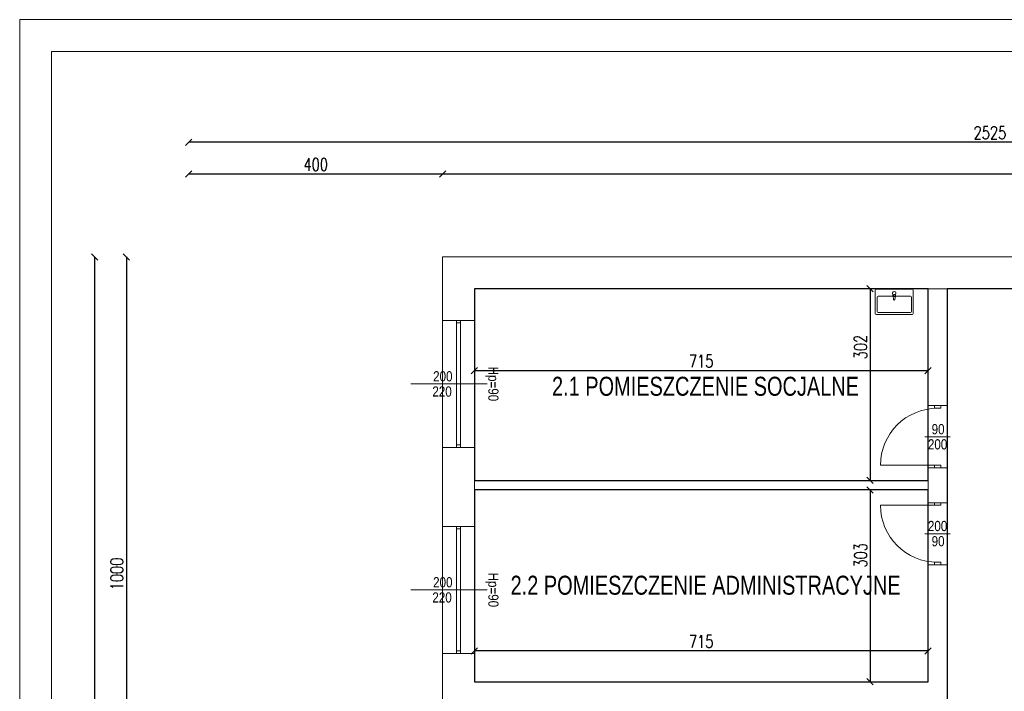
# Model space of a CAD drawing. Header units: metres. Extents: x 8472212 to 8494180, y 5728195 to 5779639.
# Tile 26 of 106: x 8475608 to 8477160, y 5735772 to 5736831. Entities that reach past the tile are written whole.
import ezdxf
from ezdxf.enums import TextEntityAlignment as Align

# ---------------------------------------------------------------- set-up
doc = ezdxf.new("R2010")
doc.units = ezdxf.units.M
doc.header["$MEASUREMENT"] = 0
doc.layers.get('0').update_dxf_attribs({"color": 250, "linetype": 'CONTINUOUS'})
doc.layers.get('Defpoints').update_dxf_attribs({"linetype": 'CONTINUOUS'})
doc.layers.add('!!powierzchnie', color=31, linetype='CONTINUOUS', plot=False)
for name, color, linetype, lineweight in [('!działowe', 253, 'CONTINUOUS', 13), ('!opisy', 255, 'CONTINUOUS', 9), ('!parapety', 21, 'CONTINUOUS', 9), ('!stolarka zew', 4, 'CONTINUOUS', 9), ('!ściany konstrukcyjne', 7, 'CONTINUOUS', 18), ('000 RZUTY STOLARKA DRZWIOWA WEW', 151, 'CONTINUOUS', 9), ('0A_MJ_tabelka', 252, 'CONTINUOUS', 5), ('0A_NIEwidoczne', 222, 'CONTINUOUS', 0), ('A_WYPOSAZENIE_Nr_pióra__21', 7, 'CONTINUOUS', 0), ('opisy', 2, 'CONTINUOUS', 5), ('opisy ramki linie', 101, 'CONTINUOUS', 5)]:
    doc.layers.add(name, color=color, linetype=linetype, lineweight=lineweight)
doc.layers.add('!montaz', color=253, linetype='CONTINUOUS', lineweight=9, transparency=0.5)
doc.styles.add('opis mały', font='ARIALN.TTF', dxfattribs={"height": 16})
doc.styles.get("Standard").update_dxf_attribs({"font": 'Simplex.SHX', "width": 0.75})
doc.dimstyles.new('ISO-25', dxfattribs={"dimtxt": 20, "dimasz": 10, "dimexe": 1.25, "dimexo": 0.625, "dimgap": 5, "dimtad": 1, "dimdec": 0, "dimtxsty": 'Standard', "dimblk": 'OBLIQUE', "dimcen": 2.5, "dimse1": 1, "dimse2": 1, "dimadec": 0, "dimazin": 0, "dimtfac": 1, "dimtdec": 0, "dimtmove": 0, "dimatfit": 3, "dimfxl": 1, "dimarcsym": 0})

# ---------------------------------------------------------------- blocks, each defined once
blk = doc.blocks.new('_Oblique')
at = {"color": 0, "linetype": 'ByBlock', "lineweight": -2}
blk.add_line((-0.5, -0.5), (0.5, 0.5), dxfattribs=at)
blk = doc.blocks.new('*D513')
at = {"layer": '!opisy', "color": 0, "linetype": 'Continuous', "lineweight": -2, "transparency": 16777216}
blk.add_line((8477278.3, 5736406.8), (8477278.3, 5735406.8), dxfattribs=at)
at = {"layer": 'Defpoints', "color": 0, "linetype": 'Continuous', "transparency": 16777216}
for p in [(8477369.5, 5736406.8), (8477069.5, 5735406.8), (8477278.3, 5735406.8)]:
    blk.add_point(p, dxfattribs=at)
at = {"layer": '!opisy', "color": 0, "linetype": 'Continuous', "lineweight": -2, "transparency": 16777216, "xscale": 10, "yscale": 10, "zscale": 10}
for p, rotation in [((8477278.3, 5736406.8), 90), ((8477278.3, 5735406.8), 270)]:
    blk.add_blockref('_Oblique', p, dxfattribs=dict(at, rotation=rotation))
at = {"layer": '!opisy', "color": 0, "linetype": 'Continuous', "transparency": 16777216, "insert": (8477263.3, 5735906.8), "char_height": 20, "attachment_point": 5, "rotation": 90}
blk.add_mtext('1000', dxfattribs=at)
blk = doc.blocks.new('*D514')
at = {"layer": '!opisy', "color": 0, "linetype": 'Continuous', "lineweight": -2, "transparency": 16777216}
blk.add_line((8476324.5, 5736277.6), (8477039.5, 5736277.6), dxfattribs=at)
at = {"layer": 'Defpoints', "color": 0, "linetype": 'Continuous', "transparency": 16777216}
for p in [(8476324.5, 5736406.8), (8477039.5, 5736406.8), (8477039.5, 5736277.6)]:
    blk.add_point(p, dxfattribs=at)
at = {"layer": '!opisy', "color": 0, "linetype": 'Continuous', "lineweight": -2, "transparency": 16777216, "xscale": 10, "yscale": 10, "zscale": 10, "rotation": 180}
blk.add_blockref('_Oblique', (8476324.5, 5736277.6), dxfattribs=at)
at = {"layer": '!opisy', "color": 0, "linetype": 'Continuous', "lineweight": -2, "transparency": 16777216, "xscale": 10, "yscale": 10, "zscale": 10}
blk.add_blockref('_Oblique', (8477039.5, 5736277.6), dxfattribs=at)
at = {"layer": '!opisy', "color": 0, "linetype": 'Continuous', "transparency": 16777216, "insert": (8476682, 5736292.6), "char_height": 20, "attachment_point": 5}
blk.add_mtext('715', dxfattribs=at)
blk = doc.blocks.new('*D515')
at = {"layer": '!opisy', "color": 0, "linetype": 'Continuous', "lineweight": -2, "transparency": 16777216}
blk.add_line((8476948.2, 5736406.8), (8476948.2, 5736104.3), dxfattribs=at)
at = {"layer": 'Defpoints', "color": 0, "linetype": 'Continuous', "transparency": 16777216}
for p in [(8477018, 5736406.8), (8476948.2, 5736104.3), (8477018, 5736104.3)]:
    blk.add_point(p, dxfattribs=at)
at = {"layer": '!opisy', "color": 0, "linetype": 'Continuous', "lineweight": -2, "transparency": 16777216, "xscale": 10, "yscale": 10, "zscale": 10}
for p, rotation in [((8476948.2, 5736406.8), 90), ((8476948.2, 5736104.3), 270)]:
    blk.add_blockref('_Oblique', p, dxfattribs=dict(at, rotation=rotation))
at = {"layer": '!opisy', "color": 0, "linetype": 'Continuous', "transparency": 16777216, "insert": (8476933.2, 5736314.7), "char_height": 20, "attachment_point": 5, "rotation": 90}
blk.add_mtext('302', dxfattribs=at)
blk = doc.blocks.new('*D534')
at = {"layer": '!opisy', "color": 0, "linetype": 'Continuous', "lineweight": -2, "transparency": 16777216}
blk.add_line((8476274.5, 5736587.7), (8478399.5, 5736587.7), dxfattribs=at)
at = {"layer": 'Defpoints', "color": 0, "linetype": 'Continuous', "transparency": 16777216}
for p in [(8478399.5, 5736587.7), (8476274.5, 5736298.2), (8478399.5, 5736298.2)]:
    blk.add_point(p, dxfattribs=at)
at = {"layer": '!opisy', "color": 0, "linetype": 'Continuous', "lineweight": -2, "transparency": 16777216, "xscale": 10, "yscale": 10, "zscale": 10, "rotation": 180}
blk.add_blockref('_Oblique', (8476274.5, 5736587.7), dxfattribs=at)
at = {"layer": '!opisy', "color": 0, "linetype": 'Continuous', "lineweight": -2, "transparency": 16777216, "xscale": 10, "yscale": 10, "zscale": 10}
blk.add_blockref('_Oblique', (8478399.5, 5736587.7), dxfattribs=at)
at = {"layer": '!opisy', "color": 0, "linetype": 'Continuous', "transparency": 16777216, "insert": (8477337, 5736602.7), "char_height": 20, "attachment_point": 5}
blk.add_mtext('2125', dxfattribs=at)
blk = doc.blocks.new('*D535')
at = {"layer": '!opisy', "color": 0, "linetype": 'Continuous', "lineweight": -2, "transparency": 16777216}
blk.add_line((8475874.5, 5736587.7), (8476274.5, 5736587.7), dxfattribs=at)
at = {"layer": 'Defpoints', "color": 0, "linetype": 'Continuous', "transparency": 16777216}
for p in [(8476274.5, 5736587.7), (8475874.5, 5735298.2), (8476274.5, 5735298.2)]:
    blk.add_point(p, dxfattribs=at)
at = {"layer": '!opisy', "color": 0, "linetype": 'Continuous', "lineweight": -2, "transparency": 16777216, "xscale": 10, "yscale": 10, "zscale": 10, "rotation": 180}
blk.add_blockref('_Oblique', (8475874.5, 5736587.7), dxfattribs=at)
at = {"layer": '!opisy', "color": 0, "linetype": 'Continuous', "lineweight": -2, "transparency": 16777216, "xscale": 10, "yscale": 10, "zscale": 10}
blk.add_blockref('_Oblique', (8476274.5, 5736587.7), dxfattribs=at)
at = {"layer": '!opisy', "color": 0, "linetype": 'Continuous', "transparency": 16777216, "insert": (8476074.5, 5736602.7), "char_height": 20, "attachment_point": 5}
blk.add_mtext('400', dxfattribs=at)
blk = doc.blocks.new('*D536')
at = {"layer": '!opisy', "color": 0, "linetype": 'Continuous', "lineweight": -2, "transparency": 16777216}
blk.add_line((8478399.5, 5736637.7), (8475874.5, 5736637.7), dxfattribs=at)
at = {"layer": 'Defpoints', "color": 0, "linetype": 'Continuous', "transparency": 16777216}
for p in [(8475874.5, 5736637.7), (8478399.5, 5736348.2), (8475874.5, 5735348.2)]:
    blk.add_point(p, dxfattribs=at)
at = {"layer": '!opisy', "color": 0, "linetype": 'Continuous', "lineweight": -2, "transparency": 16777216, "xscale": 10, "yscale": 10, "zscale": 10, "rotation": 180}
blk.add_blockref('_Oblique', (8475874.5, 5736637.7), dxfattribs=at)
at = {"layer": '!opisy', "color": 0, "linetype": 'Continuous', "lineweight": -2, "transparency": 16777216, "xscale": 10, "yscale": 10, "zscale": 10}
blk.add_blockref('_Oblique', (8478399.5, 5736637.7), dxfattribs=at)
at = {"layer": '!opisy', "color": 0, "linetype": 'Continuous', "transparency": 16777216, "insert": (8477137, 5736652.7), "char_height": 20, "attachment_point": 5}
blk.add_mtext('2525', dxfattribs=at)
blk = doc.blocks.new('*U454')
at = {"layer": '!parapety'}
for p, q in [((7761.2, -4380.1), (7961.5, -4380.1)), ((7761.2, -4430.1), (7961.5, -4430.1))]:
    blk.add_line(p, q, dxfattribs=at)
at = {"layer": '!stolarka zew'}
for p, q in [((7961.5, -4402.1), (7761.2, -4402.1)), ((7765.2, -4402.1), (7765.2, -4408.1)), ((7957.5, -4402.1), (7957.5, -4408.1)), ((7961.5, -4408.1), (7761.2, -4408.1))]:
    blk.add_line(p, q, dxfattribs=at)
at = {"layer": '!ściany konstrukcyjne'}
for p, q in [((7761.2, -4430.1), (7761.2, -4380.1)), ((7961.5, -4430.1), (7961.5, -4380.1))]:
    blk.add_line(p, q, dxfattribs=at)
at = {"layer": 'opisy ramki linie'}
for p, q in [((7861.3, -4330.1), (7861.3, -4380.1)), ((7861.3, -4380.1), (7861.3, -4450.1))]:
    blk.add_line(p, q, dxfattribs=at)
at = {"layer": 'opisy', "style": 'opis mały', "flags": 8}
for tag, p in [('SZEROKOŚĆ_OKNO', (7857.3, -4365.1)), ('WYSOKOŚĆ_OKNO', (7881.3, -4363.9))]:
    blk.add_attdef(tag, p, '', height=16, rotation=90, dxfattribs=at)
blk.add_attdef('WYSOKOŚĆ_PARAPETU', text='', height=16, dxfattribs=at).set_placement((7861.3, -4460.1), align=Align.MIDDLE_CENTER)
blk = doc.blocks.new('*U457')
at = {"layer": '!parapety'}
for p, q in [((7761.2, -4380.1), (7961.5, -4380.1)), ((7761.2, -4430.1), (7961.5, -4430.1))]:
    blk.add_line(p, q, dxfattribs=at)
at = {"layer": '!stolarka zew'}
for p, q in [((7961.5, -4402.1), (7761.2, -4402.1)), ((7765.2, -4402.1), (7765.2, -4408.1)), ((7957.5, -4402.1), (7957.5, -4408.1)), ((7961.5, -4408.1), (7761.2, -4408.1))]:
    blk.add_line(p, q, dxfattribs=at)
at = {"layer": '!ściany konstrukcyjne'}
for p, q in [((7761.2, -4430.1), (7761.2, -4380.1)), ((7961.5, -4430.1), (7961.5, -4380.1))]:
    blk.add_line(p, q, dxfattribs=at)
at = {"layer": 'opisy ramki linie'}
for p, q in [((7861.3, -4330.1), (7861.3, -4380.1)), ((7861.3, -4380.1), (7861.3, -4450.1))]:
    blk.add_line(p, q, dxfattribs=at)
at = {"layer": 'opisy', "style": 'opis mały', "flags": 8}
for tag, p in [('SZEROKOŚĆ_OKNO', (7857.3, -4365.1)), ('WYSOKOŚĆ_OKNO', (7881.3, -4363.9))]:
    blk.add_attdef(tag, p, '', height=16, rotation=90, dxfattribs=at)
blk.add_attdef('WYSOKOŚĆ_PARAPETU', text='', height=16, dxfattribs=at).set_placement((7861.3, -4460.1), align=Align.MIDDLE_CENTER)
blk = doc.blocks.new('*U567')
for p, q in [((134, 0), (134, 90)), ((44, 5), (40, 5)), ((44, 5), (44, -5)), ((134, 5), (134, -5)), ((134, 5), (138, 5)), ((44, -5), (40, -5)), ((134, -5), (138, -5))]:
    blk.add_line(p, q)
blk.add_arc((134, 0), 90, 90, 180)
at = {"layer": 'opisy'}
blk.add_line((89, -20), (89, 20), dxfattribs=at)
at = {"layer": 'opisy', "style": 'opis mały', "flags": 8}
for tag, p in [('SZEROKOŚĆ_DRZWI_AUTO', (85.1, -0.7)), ('WYSOKOŚĆ_DRZWI', (109, 0))]:
    blk.add_attdef(tag, text='', height=16, rotation=90, dxfattribs=at).set_placement(p, align=Align.CENTER)
blk = doc.blocks.new('*U692')
for p, q in [((134, 0), (134, 90)), ((44, 5), (40, 5)), ((44, 5), (44, -5)), ((134, 5), (134, -5)), ((134, 5), (138, 5)), ((44, -5), (40, -5)), ((134, -5), (138, -5))]:
    blk.add_line(p, q)
blk.add_arc((134, 0), 90, 90, 180)
at = {"layer": 'opisy'}
blk.add_line((89, -20), (89, 20), dxfattribs=at)
at = {"layer": 'opisy', "style": 'opis mały', "flags": 8}
for tag, p in [('SZEROKOŚĆ_DRZWI_AUTO', (85.1, -0.7)), ('WYSOKOŚĆ_DRZWI', (109, 0))]:
    blk.add_attdef(tag, text='', height=16, rotation=90, dxfattribs=at).set_placement(p, align=Align.CENTER)
blk = doc.blocks.new('*D565')
at = {"layer": '!opisy', "color": 0, "linetype": 'Continuous', "lineweight": -2, "transparency": 16777216}
blk.add_line((8477039.5, 5735835.4), (8476324.5, 5735835.4), dxfattribs=at)
at = {"layer": 'Defpoints', "color": 0, "linetype": 'Continuous', "transparency": 16777216}
for p in [(8476324.5, 5735835.4), (8476324.5, 5735786.8), (8477039.5, 5735786.8)]:
    blk.add_point(p, dxfattribs=at)
at = {"layer": '!opisy', "color": 0, "linetype": 'Continuous', "lineweight": -2, "transparency": 16777216, "xscale": 10, "yscale": 10, "zscale": 10, "rotation": 180}
blk.add_blockref('_Oblique', (8476324.5, 5735835.4), dxfattribs=at)
at = {"layer": '!opisy', "color": 0, "linetype": 'Continuous', "lineweight": -2, "transparency": 16777216, "xscale": 10, "yscale": 10, "zscale": 10}
blk.add_blockref('_Oblique', (8477039.5, 5735835.4), dxfattribs=at)
at = {"layer": '!opisy', "color": 0, "linetype": 'Continuous', "transparency": 16777216, "insert": (8476682, 5735850.4), "char_height": 20, "attachment_point": 5}
blk.add_mtext('715', dxfattribs=at)
blk = doc.blocks.new('*D566')
at = {"layer": '!opisy', "color": 0, "linetype": 'Continuous', "lineweight": -2, "transparency": 16777216}
blk.add_line((8476948.2, 5736089.3), (8476948.2, 5735786.8), dxfattribs=at)
at = {"layer": 'Defpoints', "color": 0, "linetype": 'Continuous', "transparency": 16777216}
for p in [(8477033, 5736089.3), (8476948.2, 5735786.8), (8477033, 5735786.8)]:
    blk.add_point(p, dxfattribs=at)
at = {"layer": '!opisy', "color": 0, "linetype": 'Continuous', "lineweight": -2, "transparency": 16777216, "xscale": 10, "yscale": 10, "zscale": 10}
for p, rotation in [((8476948.2, 5736089.3), 90), ((8476948.2, 5735786.8), 270)]:
    blk.add_blockref('_Oblique', p, dxfattribs=dict(at, rotation=rotation))
at = {"layer": '!opisy', "color": 0, "linetype": 'Continuous', "transparency": 16777216, "insert": (8476933.2, 5735986.2), "char_height": 20, "attachment_point": 5, "rotation": 90}
blk.add_mtext('303', dxfattribs=at)
blk = doc.blocks.new('Umywalka 20_2')
at = {"layer": 'A_WYPOSAZENIE_Nr_pióra__21', "color": 7, "linetype": 'Continuous', "lineweight": 0}
for p, q in [((-285, 0), (285, 0)), ((-300, -385), (-300, -15)), ((-270, -355), (-270, -125)), ((-255, -110), (255, -110)), ((-25, -60), (-21, -102)), ((-18, -111), (-11, -164)), ((-14, -100), (-14, -85)), ((-14, -85), (14, -85)), ((11, -164), (18, -111)), ((14, -85), (14, -100)), ((21, -102), (25, -60)), ((270, -125), (270, -355)), ((300, -15), (300, -385)), ((285, -400), (-285, -400)), ((255, -370), (-255, -370))]:
    blk.add_line(p, q, dxfattribs=at)
for centre, radius, start, end in [((-285, -15), 15, 90, 180), ((285, -15), 15, 0, 90), ((-255, -125), 15, 90, 180), ((0, -60), 25, 0, 180), ((0, -100), 21.1, 185.1696, 212.771), ((0, -100), 21.1, 212.771, 327.229), ((0, -100), 13.6, 180, 0), ((0, -100), 21.1, 327.229, 354.8304), ((255, -125), 15, 0, 90), ((0, -163), 11.2, 187.1389, 352.8611), ((-285, -385), 15, 180, 270), ((-255, -355), 15, 180, 270), ((255, -355), 15, 270, 0), ((285, -385), 15, 270, 0)]:
    blk.add_arc(centre, radius, start, end, dxfattribs=at)
blk = doc.blocks.new('*D568')
at = {"layer": '!opisy', "color": 0, "linetype": 'Continuous', "lineweight": -2, "transparency": 16777216}
blk.add_line((8475776.2, 5736456.8), (8475776.2, 5735456.8), dxfattribs=at)
at = {"layer": 'Defpoints', "color": 0, "linetype": 'Continuous', "transparency": 16777216}
for p in [(8476425.5, 5736456.8), (8475776.2, 5735456.8), (8476425.5, 5735456.8)]:
    blk.add_point(p, dxfattribs=at)
at = {"layer": '!opisy', "color": 0, "linetype": 'Continuous', "lineweight": -2, "transparency": 16777216, "xscale": 10, "yscale": 10, "zscale": 10}
for p, rotation in [((8475776.2, 5736456.8), 90), ((8475776.2, 5735456.8), 270)]:
    blk.add_blockref('_Oblique', p, dxfattribs=dict(at, rotation=rotation))
at = {"layer": '!opisy', "color": 0, "linetype": 'Continuous', "transparency": 16777216, "insert": (8475761.2, 5735956.8), "char_height": 20, "attachment_point": 5, "rotation": 90}
blk.add_mtext('1000', dxfattribs=at)
blk = doc.blocks.new('*D570')
at = {"layer": '!opisy', "color": 0, "linetype": 'Continuous', "lineweight": -2, "transparency": 16777216}
blk.add_line((8475726.2, 5733731.8), (8475726.2, 5736456.8), dxfattribs=at)
at = {"layer": 'Defpoints', "color": 0, "linetype": 'Continuous', "transparency": 16777216}
for p in [(8475726.2, 5736456.8), (8476425.5, 5736456.8), (8476025.5, 5733731.8)]:
    blk.add_point(p, dxfattribs=at)
at = {"layer": '!opisy', "color": 0, "linetype": 'Continuous', "lineweight": -2, "transparency": 16777216, "xscale": 10, "yscale": 10, "zscale": 10}
for p, rotation in [((8475726.2, 5736456.8), 90), ((8475726.2, 5733731.8), 270)]:
    blk.add_blockref('_Oblique', p, dxfattribs=dict(at, rotation=rotation))
at = {"layer": '!opisy', "color": 0, "linetype": 'Continuous', "transparency": 16777216, "insert": (8475711.2, 5735094.3), "char_height": 20, "attachment_point": 5, "rotation": 90}
blk.add_mtext('2725', dxfattribs=at)

msp = doc.modelspace()

# ---------------------------------------------------------------- linework, layer by layer
at = {"layer": '!!powierzchnie', "linetype": 'Continuous'}
for points in [[(8476324.5, 5736406.8), (8476324.5, 5736104.3), (8477039.5, 5736104.3), (8477039.5, 5736406.8), (8476324.5, 5736406.8)], [(8476654.5, 5735406.8), (8476654.5, 5734696.8), (8477369.5, 5734696.8), (8477369.5, 5736406.8), (8477069.5, 5736406.8), (8477069.5, 5735406.8), (8476654.5, 5735406.8)], [(8476324.5, 5736089.3), (8476324.5, 5735786.8), (8477039.5, 5735786.8), (8477039.5, 5736089.3), (8476324.5, 5736089.3)]]:
    msp.add_lwpolyline(points, dxfattribs=at)
at = {"layer": '!działowe', "linetype": 'Continuous'}
for p, q in [((8476324.5, 5736104.3), (8477039.5, 5736104.3)), ((8476324.5, 5736089.3), (8477039.5, 5736089.3))]:
    msp.add_line(p, q, dxfattribs=at)
at = {"layer": '!ściany konstrukcyjne', "linetype": 'Continuous'}
for p, q in [((8477069.5, 5736222.3), (8477039.5, 5736222.3)), ((8476274.5, 5736156.5), (8476274.5, 5736031.9)), ((8476324.5, 5736156.5), (8476324.5, 5736031.9)), ((8477069.5, 5736124.3), (8477039.5, 5736124.3)), ((8477069.5, 5736069.3), (8477039.5, 5736069.3)), ((8477069.5, 5735971.3), (8477039.5, 5735971.3))]:
    msp.add_line(p, q, dxfattribs=at)
for points in [[(8476274.5, 5736456.8), (8478399.5, 5736456.8), (8478399.5, 5736356.8)], [(8476274.5, 5736356.8), (8476274.5, 5736456.8)], [(8476324.5, 5736356.8), (8476324.5, 5736406.8), (8476582, 5736406.8)], [(8476324.5, 5736406.8), (8478349.5, 5736406.8), (8478349.5, 5736356.8)], [(8477039.5, 5736406.8), (8477039.5, 5736222.3)], [(8477069.5, 5736406.8), (8477069.5, 5736222.3)], [(8477039.5, 5736124.3), (8477039.5, 5736069.3)], [(8477069.5, 5736124.3), (8477069.5, 5736069.3)], [(8477039.5, 5735971.3), (8477039.5, 5735806.8)], [(8477069.5, 5735971.3), (8477069.5, 5735806.8)], [(8476274.5, 5735696.8), (8476274.5, 5735831.6)], [(8476324.5, 5735786.8), (8476324.5, 5735831.6)], [(8477039.5, 5735806.8), (8477039.5, 5735786.8)], [(8477069.5, 5735806.8), (8477069.5, 5735695)], [(8476324.5, 5735786.8), (8477039.5, 5735786.8)]]:
    msp.add_lwpolyline(points, dxfattribs=at)
at = {"layer": '0A_MJ_tabelka', "color": 7, "lineweight": 0}
for p, q in [((8475658, 5736781.1), (8475658, 5732681.1)), ((8478528, 5736781.1), (8475658, 5736781.1))]:
    msp.add_line(p, q, dxfattribs=at)
at = {"layer": '0A_NIEwidoczne', "lineweight": 0}
for p, q in [((8475608, 5736831.1), (8475608, 5732631.1)), ((8478578, 5736831.1), (8475608, 5736831.1))]:
    msp.add_line(p, q, dxfattribs=at)

# ---------------------------------------------------------------- block references
at = {"layer": '!montaz', "linetype": 'Continuous', "lineweight": 0, "xscale": 0.1, "yscale": 0.1, "zscale": 100}
msp.add_blockref('Umywalka 20_2', (8476986.2, 5736406.1), dxfattribs=at)
at = {"layer": '!ściany konstrukcyjne'}
ref = msp.add_blockref('*U457', (8471894.4, 5744118), dxfattribs=dict(at, xscale=-1, rotation=90))
ref.add_attrib('WYSOKOŚĆ_OKNO', '220', (8476258.3, 5736236.6), dxfattribs={"layer": 'opisy', "height": 16, "style": 'opis mały'})
ref.add_attrib('WYSOKOŚĆ_PARAPETU', 'Hp=90', dxfattribs={"layer": 'opisy', "height": 16, "rotation": 270, "style": 'opis mały'}).set_placement((8476354.5, 5736256.6), align=Align.MIDDLE_CENTER)
ref.add_attrib('SZEROKOŚĆ_OKNO', '200', (8476259.5, 5736260.6), dxfattribs={"layer": 'opisy', "height": 16, "style": 'opis mały'})
ref = msp.add_blockref('*U454', (8471894.4, 5743793.1), dxfattribs=dict(at, xscale=-1, rotation=90))
ref.add_attrib('WYSOKOŚĆ_OKNO', '220', (8476258.3, 5735911.8), dxfattribs={"layer": 'opisy', "height": 16, "style": 'opis mały'})
ref.add_attrib('WYSOKOŚĆ_PARAPETU', 'Hp=90', dxfattribs={"layer": 'opisy', "height": 16, "rotation": 270, "style": 'opis mały'}).set_placement((8476354.5, 5735931.8), align=Align.MIDDLE_CENTER)
ref.add_attrib('SZEROKOŚĆ_OKNO', '200', (8476259.5, 5735935.8), dxfattribs={"layer": 'opisy', "height": 16, "style": 'opis mały'})
at = {"layer": '000 RZUTY STOLARKA DRZWIOWA WEW'}
ref = msp.add_blockref('*U692', (8477054.5, 5736262.3), dxfattribs=dict(at, xscale=-1, rotation=90))
ref.add_attrib('SZEROKOŚĆ_DRZWI_AUTO', '90', dxfattribs={"layer": 'opisy', "height": 16, "style": 'opis mały', "flags": 8}).set_placement((8477055.3, 5736177.2), align=Align.CENTER)
ref.add_attrib('WYSOKOŚĆ_DRZWI', '200', dxfattribs={"layer": 'opisy', "height": 16, "style": 'opis mały', "flags": 8}).set_placement((8477054.5, 5736153.3), align=Align.CENTER)
ref = msp.add_blockref('*U567', (8477054.5, 5735931.3), dxfattribs=dict(at, rotation=90.00000000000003))
ref.add_attrib('SZEROKOŚĆ_DRZWI_AUTO', '90', dxfattribs={"layer": 'opisy', "height": 16, "style": 'opis mały', "flags": 8}).set_placement((8477055.3, 5736000.5), align=Align.CENTER)
ref.add_attrib('WYSOKOŚĆ_DRZWI', '200', dxfattribs={"layer": 'opisy', "height": 16, "style": 'opis mały', "flags": 8}).set_placement((8477054.5, 5736024.5), align=Align.CENTER)

# ---------------------------------------------------------------- texts
at = {"layer": '!opisy', "linetype": 'Continuous', "char_height": 30, "attachment_point": 1}
for s, insert in [('{\\fArial|b0|i0|c238|p34;2.1 POMIESZCZENIE SOCJALNE}', (8476446.9, 5736267.9)), ('{\\fArial|b0|i0|c238|p34;2.2 POMIESZCZENIE ADMINISTRACYJNE}', (8476381.6, 5735954.1))]:
    msp.add_mtext_dynamic_manual_height_columns(s, width=889.628, gutter_width=12.5, heights=[0], dxfattribs=dict(at, insert=insert))

# ---------------------------------------------------------------- dimensions: what is measured, and where the dimension line sits
at = {"layer": '!opisy', "linetype": 'Continuous'}
for base, p1, p2, picture, middle in [((8475874.5, 5736637.7), (8478399.5, 5736348.2), (8475874.5, 5735348.2), '*D536', (8477137, 5736652.7)), ((8478399.5, 5736587.7), (8476274.5, 5736298.2), (8478399.5, 5736298.2), '*D534', (8477337, 5736602.7)), ((8477039.5, 5736277.6), (8476324.5, 5736406.8), (8477039.5, 5736406.8), '*D514', (8476682, 5736292.6)), ((8476324.5, 5735835.4), (8477039.5, 5735786.8), (8476324.5, 5735786.8), '*D565', (8476682, 5735850.4))]:
    dim = msp.add_linear_dim(base=base, p1=p1, p2=p2, dimstyle='ISO-25', dxfattribs=at)
    dim.commit()
    dim.dimension.update_dxf_attribs({"geometry": picture, "text_midpoint": middle})
dim = msp.add_linear_dim(base=(8476274.5, 5736587.7), p1=(8475874.5, 5735298.2), p2=(8476274.5, 5735298.2), dimstyle='ISO-25', dxfattribs=at)
dim.commit()
dim.dimension.update_dxf_attribs({"geometry": '*D535', "text_midpoint": (8476074.5, 5736587.7), "dimtype": 160})
for base, p1, p2, picture, middle in [((8475726.2, 5736456.8), (8476025.5, 5733731.8), (8476425.5, 5736456.8), '*D570', (8475711.2, 5735094.3)), ((8475776.2, 5735456.8), (8476425.5, 5736456.8), (8476425.5, 5735456.8), '*D568', (8475761.2, 5735956.8)), ((8477278.3, 5735406.8), (8477369.5, 5736406.8), (8477069.5, 5735406.8), '*D513', (8477263.3, 5735906.8))]:
    dim = msp.add_linear_dim(base=base, p1=p1, p2=p2, angle=90, dimstyle='ISO-25', dxfattribs=at)
    dim.commit()
    dim.dimension.update_dxf_attribs({"geometry": picture, "text_midpoint": middle})
for base, p1, p2, picture, middle in [((8476948.228302, 5736104.260902), (8477018.044953, 5736406.760901), (8477018.044953, 5736104.260902), '*D515', (8476948.228302, 5736314.681414)), ((8476948.2283022, 5735786.7609015), (8477033.0449529, 5736089.2609016), (8477033.0449529, 5735786.7609015), '*D566', (8476948.2283022, 5735986.2083732))]:
    dim = msp.add_linear_dim(base=base, p1=p1, p2=p2, angle=90, dimstyle='ISO-25', dxfattribs=at)
    dim.commit()
    dim.dimension.update_dxf_attribs({"geometry": picture, "text_midpoint": middle, "dimtype": 160})

doc.saveas('drawing.dxf')
